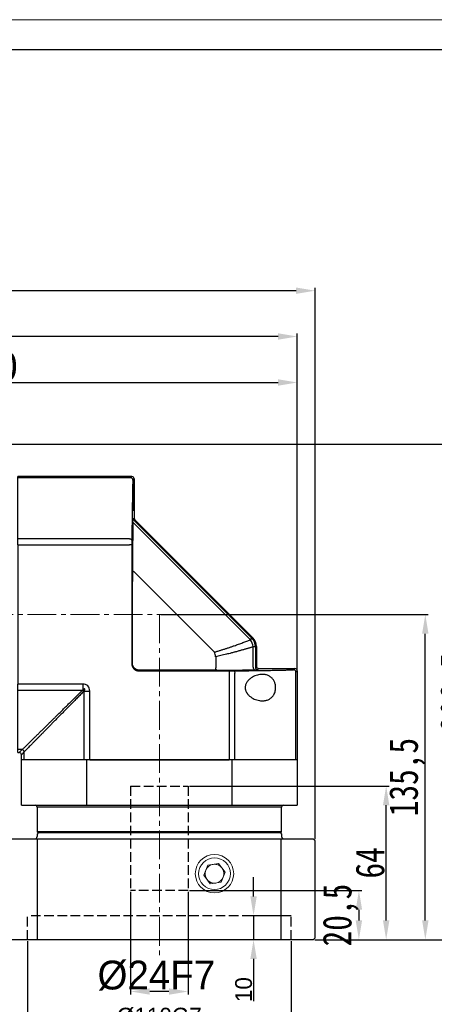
# Model space of a CAD drawing. Header units: millimetres. Extents: x 3238 to 4294, y 1113 to 1860.
# Tile 16 of 17: x 3834 to 4007, y 1449 to 1860. Entities that reach past the tile are written whole.
import ezdxf

# ---------------------------------------------------------------- set-up
doc = ezdxf.new("R2010")
doc.units = ezdxf.units.MM
doc.header["$PDSIZE"] = -5
doc.linetypes.add('JIS_02_4.0', pattern=[5.5, 4, -1.5])
doc.linetypes.add('点画线', pattern=[18, 12, -2, 2, -2])
doc.layers.get('0').update_dxf_attribs({"lineweight": 18})
doc.layers.get('Defpoints').update_dxf_attribs({"lineweight": 18})
for name, color, linetype, lineweight in [('7中心线层', 7, '点画线', 18), ('中心线01', 1, 'JIS_02_4.0', 0), ('图框_外框线', 7, 'Continuous', 18), ('标注线', 7, 'Continuous', 20), ('粗实线', 7, 'Continuous', 50)]:
    doc.layers.add(name, color=color, linetype=linetype, lineweight=lineweight)
doc.styles.add('仿宋0.8', font='仿宋_GB2312.ttf', dxfattribs={"width": 0.8})
doc.styles.add('工程字', font='txt')
doc.dimstyles.new('ISO-25', dxfattribs={"dimtxt": 12, "dimasz": 8, "dimexe": 1.25, "dimexo": 0.625, "dimtad": 1, "dimtxsty": '仿宋0.8', "dimcen": 2.5, "dimdle": 16, "dimclrd": 1, "dimclre": 1, "dimclrt": 1, "dimadec": 0, "dimazin": 0, "dimtfac": 1, "dimtmove": 0, "dimatfit": 3, "dimfxl": 1, "dimarcsym": 0})

# ---------------------------------------------------------------- blocks, each defined once
blk = doc.blocks.new('*D84')
at = {"layer": 'Defpoints', "color": 0}
for p in [(3949.76, 1708.47), (3689.76, 1681.8), (3949.76, 1588.3)]:
    blk.add_point(p, dxfattribs=at)
at = {"layer": '标注线', "color": 1, "lineweight": -2}
for p, q in [((3689.76, 1682.42), (3689.76, 1709.72)), ((3697.76, 1708.47), (3941.76, 1708.47)), ((3949.76, 1588.92), (3949.76, 1709.72))]:
    blk.add_line(p, q, dxfattribs=at)
at = {"layer": '标注线', "color": 1}
for points in [[(3697.76, 1709.8), (3697.76, 1707.13), (3689.76, 1708.47)], [(3941.76, 1707.13), (3941.76, 1709.8), (3949.76, 1708.47)]]:
    blk.add_solid(points, dxfattribs=at)
at = {"layer": '标注线', "color": 1, "insert": (3819.76, 1715.09), "char_height": 12, "attachment_point": 5, "style": '工程字'}
blk.add_mtext('260', dxfattribs=at)
blk = doc.blocks.new('*D85')
at = {"layer": 'Defpoints', "color": 0}
for p in [(3592.76, 1727.64), (3592.76, 1630.3), (3949.76, 1588.3)]:
    blk.add_point(p, dxfattribs=at)
at = {"layer": '标注线', "color": 1, "lineweight": -2}
for p, q in [((3592.76, 1630.92), (3592.76, 1728.89)), ((3941.76, 1727.64), (3600.76, 1727.64)), ((3949.76, 1588.92), (3949.76, 1728.89))]:
    blk.add_line(p, q, dxfattribs=at)
at = {"layer": '标注线', "color": 1}
for points in [[(3600.76, 1728.97), (3600.76, 1726.3), (3592.76, 1727.64)], [(3941.76, 1726.3), (3941.76, 1728.97), (3949.76, 1727.64)]]:
    blk.add_solid(points, dxfattribs=at)
at = {"layer": '标注线', "color": 1, "insert": (3771.26, 1734.26), "char_height": 12, "attachment_point": 5, "style": '工程字'}
blk.add_mtext('357', dxfattribs=at)
blk = doc.blocks.new('*D96')
at = {"layer": 'Defpoints', "color": 0}
for p in [(3880.26, 1496.8), (3904.26, 1496.8), (3880.26, 1454.7)]:
    blk.add_point(p, dxfattribs=at)
at = {"layer": '标注线', "color": 1, "lineweight": -2}
for p, q in [((3880.26, 1496.17), (3880.26, 1453.45)), ((3904.26, 1496.17), (3904.26, 1453.45)), ((3896.26, 1454.7), (3888.26, 1454.7))]:
    blk.add_line(p, q, dxfattribs=at)
at = {"layer": '标注线', "color": 1}
for points in [[(3888.26, 1456.04), (3888.26, 1453.37), (3880.26, 1454.7)], [(3896.26, 1453.37), (3896.26, 1456.04), (3904.26, 1454.7)]]:
    blk.add_solid(points, dxfattribs=at)
at = {"layer": '标注线', "color": 1, "insert": (3891.01, 1461.33), "char_height": 12, "attachment_point": 5, "style": '工程字'}
blk.add_mtext('%%C24F7', dxfattribs=at)
blk = doc.blocks.new('*D97')
at = {"layer": 'Defpoints', "color": 0}
for p in [(3837.26, 1476.3), (3947.26, 1476.3), (3947.26, 1440.18)]:
    blk.add_point(p, dxfattribs=at)
at = {"layer": '标注线', "color": 1, "lineweight": -2}
for p, q in [((3837.26, 1475.67), (3837.26, 1438.93)), ((3947.26, 1475.67), (3947.26, 1438.93)), ((3845.26, 1440.18), (3939.26, 1440.18))]:
    blk.add_line(p, q, dxfattribs=at)
at = {"layer": '标注线', "color": 1}
for points in [[(3845.26, 1441.52), (3845.26, 1438.85), (3837.26, 1440.18)], [(3939.26, 1438.85), (3939.26, 1441.52), (3947.26, 1440.18)]]:
    blk.add_solid(points, dxfattribs=at)
at = {"layer": '标注线', "color": 1, "insert": (3892.26, 1444.31), "char_height": 7, "attachment_point": 5, "style": '工程字'}
blk.add_mtext('%%c110G7', dxfattribs=at)
blk = doc.blocks.new('*D98')
at = {"layer": 'Defpoints', "color": 0}
for p in [(3947.26, 1486.3), (3931.55, 1476.3), (3947.26, 1476.3)]:
    blk.add_point(p, dxfattribs=at)
at = {"layer": '标注线', "color": 1, "lineweight": -2}
for p, q in [((3931.55, 1494.3), (3931.55, 1502.3)), ((3946.63, 1486.3), (3930.3, 1486.3)), ((3931.55, 1486.3), (3931.55, 1476.3)), ((3946.63, 1476.3), (3930.3, 1476.3)), ((3931.55, 1468.3), (3931.55, 1450.68))]:
    blk.add_line(p, q, dxfattribs=at)
at = {"layer": '标注线', "color": 1}
for points in [[(3930.22, 1494.3), (3932.89, 1494.3), (3931.55, 1486.3)], [(3932.89, 1468.3), (3930.22, 1468.3), (3931.55, 1476.3)]]:
    blk.add_solid(points, dxfattribs=at)
at = {"layer": '标注线', "color": 1, "insert": (3927.43, 1455.49), "char_height": 7, "attachment_point": 5, "rotation": 90, "style": '工程字'}
blk.add_mtext('10', dxfattribs=at)
blk = doc.blocks.new('*D99')
at = {"layer": 'Defpoints', "color": 0}
for p in [(3904.26, 1496.8), (3956.46, 1476.3), (3975.48, 1476.3)]:
    blk.add_point(p, dxfattribs=at)
at = {"layer": '标注线', "color": 1, "lineweight": -2}
for p, q in [((3904.88, 1496.8), (3976.73, 1496.8)), ((3975.48, 1488.8), (3975.48, 1484.3)), ((3957.08, 1476.3), (3976.73, 1476.3))]:
    blk.add_line(p, q, dxfattribs=at)
at = {"layer": '标注线', "color": 1}
for points in [[(3976.81, 1488.8), (3974.15, 1488.8), (3975.48, 1496.8)], [(3974.15, 1484.3), (3976.81, 1484.3), (3975.48, 1476.3)]]:
    blk.add_solid(points, dxfattribs=at)
at = {"layer": '标注线', "color": 1, "insert": (3967.93, 1486.55), "char_height": 12, "attachment_point": 5, "rotation": 90, "style": '仿宋0.8'}
blk.add_mtext('20,5', dxfattribs=at)
blk = doc.blocks.new('*D100')
at = {"layer": 'Defpoints', "color": 0}
for p in [(3904.26, 1540.3), (3986.85, 1540.3), (3956.46, 1476.3)]:
    blk.add_point(p, dxfattribs=at)
at = {"layer": '标注线', "color": 1, "lineweight": -2}
for p, q in [((3904.88, 1540.3), (3988.1, 1540.3)), ((3986.85, 1484.3), (3986.85, 1532.3)), ((3957.08, 1476.3), (3988.1, 1476.3))]:
    blk.add_line(p, q, dxfattribs=at)
at = {"layer": '标注线', "color": 1}
for points in [[(3988.18, 1532.3), (3985.52, 1532.3), (3986.85, 1540.3)], [(3985.52, 1484.3), (3988.18, 1484.3), (3986.85, 1476.3)]]:
    blk.add_solid(points, dxfattribs=at)
at = {"layer": '标注线', "color": 1, "insert": (3980.16, 1508.3), "char_height": 12, "attachment_point": 5, "rotation": 90, "style": '仿宋0.8'}
blk.add_mtext('64', dxfattribs=at)
blk = doc.blocks.new('*D101')
at = {"layer": 'Defpoints', "color": 0}
for p in [(3892.26, 1611.8), (4003.18, 1611.8), (3956.46, 1476.3)]:
    blk.add_point(p, dxfattribs=at)
at = {"layer": '标注线', "color": 1, "lineweight": -2}
for p, q in [((3892.88, 1611.8), (4004.43, 1611.8)), ((4003.18, 1484.3), (4003.18, 1603.8)), ((3957.08, 1476.3), (4004.43, 1476.3))]:
    blk.add_line(p, q, dxfattribs=at)
at = {"layer": '标注线', "color": 1}
for points in [[(4004.52, 1603.8), (4001.85, 1603.8), (4003.18, 1611.8)], [(4001.85, 1484.3), (4004.52, 1484.3), (4003.18, 1476.3)]]:
    blk.add_solid(points, dxfattribs=at)
at = {"layer": '标注线', "color": 1, "insert": (3995.63, 1544.05), "char_height": 12, "attachment_point": 5, "rotation": 90, "style": '仿宋0.8'}
blk.add_mtext('135,5', dxfattribs=at)
blk = doc.blocks.new('*D102')
at = {"layer": 'Defpoints', "color": 0}
for p in [(3783.76, 1682.8), (4024.53, 1682.8), (3956.46, 1476.3)]:
    blk.add_point(p, dxfattribs=at)
at = {"layer": '标注线', "color": 1, "lineweight": -2}
for p, q in [((3784.38, 1682.8), (4025.78, 1682.8)), ((4024.53, 1484.3), (4024.53, 1674.8)), ((3957.08, 1476.3), (4025.78, 1476.3))]:
    blk.add_line(p, q, dxfattribs=at)
at = {"layer": '标注线', "color": 1}
for points in [[(4025.86, 1674.8), (4023.2, 1674.8), (4024.53, 1682.8)], [(4023.2, 1484.3), (4025.86, 1484.3), (4024.53, 1476.3)]]:
    blk.add_solid(points, dxfattribs=at)
at = {"layer": '标注线', "color": 1, "insert": (4016.98, 1579.37), "char_height": 12, "attachment_point": 5, "rotation": 90, "style": '仿宋0.8'}
blk.add_mtext('206,5', dxfattribs=at)
blk = doc.blocks.new('*D103')
at = {"layer": 'Defpoints', "color": 0}
for p in [(3592.76, 1746.72), (3592.76, 1630.3), (3957.26, 1517.5)]:
    blk.add_point(p, dxfattribs=at)
at = {"layer": '标注线', "color": 1, "lineweight": -2}
for p, q in [((3592.76, 1630.92), (3592.76, 1747.97)), ((3957.26, 1518.12), (3957.26, 1747.97)), ((3949.26, 1746.72), (3600.76, 1746.72))]:
    blk.add_line(p, q, dxfattribs=at)
at = {"layer": '标注线', "color": 1}
for points in [[(3600.76, 1748.05), (3600.76, 1745.39), (3592.76, 1746.72)], [(3949.26, 1745.39), (3949.26, 1748.05), (3957.26, 1746.72)]]:
    blk.add_solid(points, dxfattribs=at)
at = {"layer": '标注线', "color": 1, "insert": (3775.01, 1754.27), "char_height": 12, "attachment_point": 5, "style": '仿宋0.8'}
blk.add_mtext('364,5', dxfattribs=at)
blk = doc.blocks.new('XINZHUAN115')
at = {"color": 7, "linetype": 'Continuous', "lineweight": 30}
for p, q in [((47, 116), (-0.5, 116)), ((-0.5, 115.48), (-0.5, 116)), ((-0.5, 114.81), (-0.5, 115.48)), ((48, 115), (48, 98.7)), ((-0.5, 89.97), (-0.5, 114.81)), ((48.29, 97.99), (97.53, 48.75)), ((-0.5, 87.55), (-0.5, 89.97)), ((-0.5, 87.55), (-0.5, 29.45)), ((99, 45.22), (99, 37)), ((100, 36), (115, 36)), ((116, 35), (116, -2)), ((-0.5, 27.03), (-0.5, 29.45)), ((-0.5, 1), (-0.5, 1.52)), ((-0.5, 1), (0, 1)), ((1, -2), (1, 0)), ((1.52, -2), (1, -2)), ((29.45, -2), (87.55, -2)), ((114.81, -2), (89.97, -2)), ((115.48, -2), (114.81, -2)), ((116, -2), (115.48, -2))]:
    blk.add_line(p, q, dxfattribs=at)
at = {"color": 7, "linetype": 'Continuous', "lineweight": 25}
for p, q in [((46.48, 115.48), (-0.5, 115.48)), ((46.48, 115.48), (47, 116)), ((48, 115), (47.48, 114.48)), ((47.56, 98.52), (48, 98.7)), ((47.86, 97.81), (97.09, 48.57)), ((96.49, 47.97), (47.92, 96.55)), ((46.02, 89.97), (-0.5, 89.97)), ((-0.5, 87.55), (35.69, 87.55)), ((35.69, 87.55), (46.01, 87.55)), ((47.01, 87.55), (46.01, 87.55)), ((47.01, 87.55), (47.01, 38.01)), ((47.87, 76.42), (81.46, 42.83)), ((47.24, 38.24), (47.24, 72.22)), ((96.49, 47.97), (97.09, 48.57)), ((97.09, 48.57), (97.1, 48.57)), ((97.1, 48.57), (97.53, 48.75)), ((99, 45.22), (98.56, 45.03)), ((97.63, 45.04), (97.64, 45.03)), ((97.64, 36.51), (97.64, 45.03)), ((98.56, 45.03), (97.64, 45.03)), ((98.56, 45.03), (98.56, 36.56)), ((47.01, 38.01), (47.24, 38.24)), ((81.99, 40.92), (81.99, 36.25)), ((50.24, 35.24), (50.01, 35.01)), ((50.01, 35.01), (87.55, 35.01)), ((79.54, 35.24), (50.24, 35.24)), ((87.55, 34.01), (87.55, -2)), ((89.97, -2), (89.97, 34.02)), ((100, 36), (99.56, 35.56)), ((114.48, 35.48), (115, 36)), ((116, 35), (115.48, 34.48)), ((115.48, -2), (115.48, 34.48)), ((26.55, 29.45), (-0.5, 29.45)), ((-0.5, 27.03), (26.55, 27.03)), ((27.03, 26.55), (27.03, -2)), ((29.45, -2), (29.45, 26.55)), ((1.33, 2.19), (-0.5, 2.19)), ((0, 1), (0.53, 1.52)), ((1.52, 0.53), (1, 0)), ((2.19, -2), (2.19, 1.33))]:
    blk.add_line(p, q, dxfattribs=at)
at = {"color": 7, "linetype": 'Continuous', "lineweight": 25, "flags": 128}
for points in [[(47.02, 89.48), (47, 89.58), (46.94, 89.67), (46.85, 89.75), (46.72, 89.82), (46.57, 89.88), (46.4, 89.93), (46.22, 89.96), (46.02, 89.97)], [(47.26, 76.81), (47.27, 76.75), (47.3, 76.69), (47.36, 76.63), (47.43, 76.58), (47.52, 76.53), (47.63, 76.49), (47.74, 76.45), (47.87, 76.42)], [(82.48, 35.25), (82.38, 35.28), (82.29, 35.33), (82.21, 35.43), (82.13, 35.55), (82.07, 35.7), (82.03, 35.88), (82, 36.06), (81.99, 36.25)], [(87.55, 35.01), (87.55, 34.99), (87.55, 34.93), (87.55, 34.84), (87.55, 34.71), (87.55, 34.56), (87.55, 34.39), (87.55, 34.21), (87.55, 34.01)], [(89.48, 35.02), (89.58, 35), (89.67, 34.94), (89.75, 34.85), (89.82, 34.72), (89.88, 34.57), (89.93, 34.4), (89.96, 34.22), (89.97, 34.02)]]:
    blk.add_lwpolyline(points, dxfattribs=at)
at = {"color": 7, "linetype": 'Continuous', "lineweight": 30, "flags": 128}
for points in [[(-0.5, 2.19), (-0.5, 3.86), (-0.5, 5.66), (-0.5, 7.59), (-0.5, 9.65), (-0.5, 11.82), (-0.5, 14.1), (-0.5, 16.5), (-0.5, 18.99), (-0.5, 21.59), (-0.5, 24.27), (-0.5, 27.03)], [(-0.5, 1.52), (-0.5, 1.54), (-0.5, 1.58), (-0.5, 1.63), (-0.5, 1.71), (-0.5, 1.8), (-0.5, 1.91), (-0.5, 2.04), (-0.5, 2.19)], [(2.19, -2), (2.04, -2), (1.91, -2), (1.8, -2), (1.71, -2), (1.63, -2), (1.58, -2), (1.54, -2), (1.52, -2)], [(27.03, -2), (24.27, -2), (21.59, -2), (18.99, -2), (16.5, -2), (14.1, -2), (11.82, -2), (9.65, -2), (7.59, -2), (5.66, -2), (3.86, -2), (2.19, -2)], [(29.45, -2), (29.14, -2), (28.82, -2), (28.51, -2), (28.2, -2), (27.9, -2), (27.6, -2), (27.31, -2), (27.03, -2)], [(89.97, -2), (89.69, -2), (89.4, -2), (89.1, -2), (88.8, -2), (88.49, -2), (88.18, -2), (87.86, -2), (87.55, -2)]]:
    blk.add_lwpolyline(points, dxfattribs=at)
at = {"color": 7, "linetype": 'Continuous', "lineweight": 25}
for centre, radius, start, end in [((46.48, 114.48), 1, 0.0204, 89.9796), ((48.56, 98.52), 1, 180.0075, 224.9925), ((48.21, 97.19), 0.708, 184.6858, 245.5656), ((91.5, 44.34), 6.17, 6.4777, 36.0368), ((93.56, 45.03), 5, 0.0075, 44.9925), ((71.91, 39.18), 10.22, 9.7868, 20.9596), ((98.57, 36.43), 0.933, 175.4644, 262.9317), ((99.56, 36.56), 1, 180.0204, 269.9796), ((114.48, 34.48), 1, 0.0204, 89.9796)]:
    blk.add_arc(centre, radius, start, end, dxfattribs=at)
at = {"color": 7, "linetype": 'Continuous', "lineweight": 30, "extrusion": (-2.97785e-23, 1.72048e-08, 1)}
blk.add_ellipse((47, 115), major_axis=(0.707, 0.707, 0), ratio=0.999695, start_param=5.497939, end_param=7.068431, dxfattribs=at)
at = {"color": 7, "linetype": 'Continuous', "lineweight": 25}
blk.add_ellipse((47.47, 107.26), major_axis=(0, -5.5), ratio=0.017455, dxfattribs=at)
for centre, major_axis, ratio, start_param, end_param in [((47.48, 110.48), (0, -4), 0.017455, 3.159046, 3.66473), ((48, 37.18), (0.01, -71.64), 0.012341, 3.720824, 4.126284), ((47.08, 87.55), (0, -4), 0.017455, 4.207028, 4.712389), ((47.35, 72.11), (0, -8.49), 0.012341, 4.126284, 4.700045), ((58.5, 36), (49, 0), 0.017455, 5.223722, 5.665807), ((87.55, 35.08), (4, 0), 0.017455, 4.712389, 5.217729), ((93.56, 35.57), (6, 0), 0.017455, 5.665807, 6.265732), ((110.48, 35.48), (4, 0), 0.017455, 5.76003, 6.265732)]:
    blk.add_ellipse(centre, major_axis=major_axis, ratio=ratio, start_param=start_param, end_param=end_param, dxfattribs=at)
at = {"color": 7, "linetype": 'Continuous', "lineweight": 30, "extrusion": (6.08281e-09, 2.51958e-09, 1)}
blk.add_ellipse((49, 98.7), major_axis=(0.924, 0.383, 0), ratio=0.999822, start_param=2.748957, end_param=3.534229, dxfattribs=at)
at = {"color": 7, "linetype": 'Continuous', "lineweight": 30, "extrusion": (3.04048e-09, 1.25941e-09, 1)}
blk.add_ellipse((94, 45.21), major_axis=(-4.62, -1.91, 0), ratio=0.999822, start_param=2.748956, end_param=3.534228, dxfattribs=at)
at = {"color": 7, "linetype": 'Continuous', "lineweight": 30, "extrusion": (8.60239e-09, 8.60239e-09, 1)}
blk.add_ellipse((100, 37), major_axis=(-0.707, -0.707, 0), ratio=0.999695, start_param=5.497939, end_param=7.068431, dxfattribs=at)
at = {"color": 7, "linetype": 'Continuous', "lineweight": 30, "extrusion": (1.85288e-22, 1.72048e-08, 1)}
blk.add_ellipse((115, 35), major_axis=(-0.707, -0.707, 0), ratio=0.999695, start_param=2.356347, end_param=3.926839, dxfattribs=at)
at = {"color": 7, "linetype": 'Continuous', "lineweight": 30, "extrusion": (8.57543e-09, 8.57543e-09, 1)}
blk.add_ellipse((0, 0), major_axis=(0.707, 0.707, 0), ratio=0.999695, start_param=5.497939, end_param=7.068431, dxfattribs=at)
at = {"color": 7, "linetype": 'Continuous', "lineweight": 25}
for points, knots in [([(47.44, 113.94), (47.44, 113.81), (47.43, 113.54), (47.42, 113.14), (47.41, 112.72), (47.39, 112.3), (47.38, 111.87), (47.37, 111.43), (47.36, 110.98), (47.35, 110.53), (47.34, 110.06), (47.33, 109.59), (47.3, 108.39), (47.26, 106.38), (47.2, 103.39), (47.15, 100.19), (47.11, 97.55), (47.09, 95.6), (47.08, 94.41), (47.06, 93.21), (47.05, 91.99), (47.03, 90.75), (47.03, 89.9), (47.02, 89.48)], [0, 0, 0, 0, 0.022755, 0.045495, 0.068222, 0.090942, 0.113656, 0.136369, 0.159084, 0.181804, 0.204533, 0.227274, 0.250032, 0.375014, 0.500012, 0.624992, 0.749987, 0.79169, 0.83335, 0.87499, 0.916631, 0.958294, 1, 1, 1, 1]), ([(81.46, 42.83), (81.66, 42.89), (82.06, 43), (82.65, 43.17), (83.25, 43.35), (83.84, 43.53), (84.44, 43.71), (85.04, 43.9), (85.63, 44.09), (86.22, 44.28), (86.82, 44.48), (87.41, 44.68), (88, 44.88), (88.59, 45.08), (89.18, 45.28), (89.88, 45.53), (90.68, 45.81), (91.58, 46.14), (92.46, 46.46), (93.31, 46.77), (94.14, 47.08), (94.95, 47.39), (95.74, 47.69), (96.24, 47.88), (96.49, 47.97)], [0, 0, 0, 0, 0.033294, 0.066966, 0.101018, 0.135453, 0.170274, 0.205483, 0.241083, 0.277076, 0.313464, 0.35025, 0.387435, 0.425023, 0.463014, 0.50141, 0.562896, 0.624607, 0.686549, 0.748731, 0.81116, 0.873843, 0.936787, 1, 1, 1, 1]), ([(97.63, 45.04), (97.51, 45), (97.24, 44.92), (96.83, 44.8), (96.4, 44.67), (95.95, 44.53), (95.46, 44.39), (94.96, 44.24), (94.42, 44.08), (93.86, 43.92), (93.27, 43.75), (92.65, 43.58), (92, 43.39), (91.32, 43.2), (90.64, 43.02), (89.74, 42.77), (88.69, 42.49), (87.52, 42.19), (86.41, 41.91), (85.31, 41.65), (84.15, 41.38), (83.05, 41.14), (82.33, 40.99), (81.99, 40.92)], [0, 0, 0, 0, 0.031052, 0.06332, 0.096803, 0.131503, 0.16742, 0.204553, 0.242903, 0.28247, 0.323254, 0.365256, 0.408474, 0.452911, 0.498564, 0.538326, 0.62323, 0.69259, 0.748478, 0.818267, 0.883449, 0.944026, 1, 1, 1, 1]), ([(47.01, 38.01), (47.01, 37.96), (47.02, 37.85), (47.03, 37.69), (47.05, 37.53), (47.08, 37.37), (47.12, 37.21), (47.17, 37.05), (47.23, 36.9), (47.29, 36.75), (47.36, 36.61), (47.44, 36.47), (47.53, 36.33), (47.62, 36.2), (47.73, 36.07), (47.83, 35.95), (47.95, 35.83), (48.07, 35.73), (48.2, 35.62), (48.33, 35.53), (48.47, 35.44), (48.61, 35.36), (48.75, 35.29), (48.9, 35.23), (49.05, 35.17), (49.21, 35.12), (49.37, 35.08), (49.53, 35.05), (49.69, 35.03), (49.85, 35.02), (49.96, 35.01), (50.01, 35.01)], [0, 0, 0, 0, 0.034488, 0.068976, 0.103462, 0.137947, 0.172431, 0.206914, 0.241396, 0.275878, 0.310359, 0.34484, 0.379321, 0.413801, 0.44828, 0.48276, 0.51724, 0.55172, 0.586199, 0.620679, 0.65516, 0.689641, 0.724122, 0.758604, 0.793086, 0.827569, 0.862053, 0.896538, 0.931024, 0.965512, 1, 1, 1, 1]), ([(50.24, 35.24), (50.19, 35.24), (50.08, 35.24), (49.92, 35.26), (49.76, 35.28), (49.6, 35.31), (49.44, 35.35), (49.28, 35.4), (49.13, 35.45), (48.98, 35.52), (48.84, 35.59), (48.69, 35.67), (48.56, 35.76), (48.42, 35.85), (48.3, 35.95), (48.18, 36.06), (48.06, 36.18), (47.95, 36.3), (47.85, 36.42), (47.76, 36.56), (47.67, 36.69), (47.59, 36.84), (47.52, 36.98), (47.45, 37.13), (47.4, 37.28), (47.35, 37.44), (47.31, 37.6), (47.28, 37.76), (47.26, 37.92), (47.24, 38.08), (47.24, 38.19), (47.24, 38.24)], [0, 0, 0, 0, 0.034484, 0.068968, 0.103452, 0.137935, 0.172418, 0.206901, 0.241384, 0.275866, 0.310348, 0.344831, 0.379313, 0.413795, 0.448277, 0.482759, 0.517241, 0.551723, 0.586205, 0.620687, 0.655169, 0.689652, 0.724134, 0.758616, 0.793099, 0.827582, 0.862065, 0.896548, 0.931032, 0.965516, 1, 1, 1, 1]), ([(89.48, 35.02), (89.71, 35.02), (90.17, 35.03), (90.86, 35.04), (91.53, 35.04), (92.21, 35.05), (92.88, 35.06), (93.54, 35.06), (94.19, 35.07), (94.85, 35.08), (95.49, 35.09), (96.13, 35.1), (97.72, 35.12), (100.19, 35.15), (103.39, 35.2), (106.38, 35.26), (108.53, 35.3), (109.99, 35.34), (110.83, 35.36), (111.65, 35.38), (112.44, 35.4), (113.21, 35.42), (113.7, 35.43), (113.94, 35.44)], [0, 0, 0, 0, 0.022753, 0.045491, 0.068217, 0.090935, 0.113648, 0.13636, 0.159073, 0.181792, 0.20452, 0.22726, 0.250017, 0.374996, 0.499992, 0.624973, 0.749972, 0.791676, 0.833339, 0.874981, 0.916625, 0.958291, 1, 1, 1, 1]), ([(101.48, 33.53), (101.97, 33.53), (102.91, 33.44), (104.19, 32.99), (105.25, 32.26), (106.07, 31.33), (106.65, 30.23), (107, 28.94), (107.04, 27.7), (106.88, 26.66), (106.62, 25.81), (106.19, 24.95), (105.55, 24.11), (104.64, 23.35), (103.52, 22.79), (102.18, 22.51), (100.53, 22.53), (98.62, 22.95), (96.89, 23.87), (95.66, 24.9), (95.04, 25.69), (94.69, 26.31), (94.52, 26.73), (94.37, 27.24), (94.27, 27.84), (94.31, 28.74), (94.66, 29.83), (95.41, 30.88), (96.32, 31.74), (97.63, 32.61), (99.38, 33.35), (100.78, 33.53), (101.48, 33.53)], [0, 0, 0, 0, 0.044537, 0.085587, 0.12465, 0.157045, 0.187314, 0.218999, 0.249844, 0.270239, 0.290895, 0.31268, 0.342923, 0.3753, 0.414905, 0.45619, 0.500408, 0.564354, 0.624944, 0.658135, 0.687677, 0.6984, 0.708877, 0.719258, 0.735194, 0.750432, 0.779681, 0.813012, 0.842802, 0.875463, 0.937063, 1, 1, 1, 1]), ([(29.45, 26.55), (29.45, 27), (29.4, 27.41), (29.16, 28.14), (28.96, 28.46), (28.44, 28.98), (28.12, 29.16), (27.39, 29.4), (26.99, 29.45), (26.55, 29.45)], [0, 0, 0, 0, 0.25, 0.25, 0.5, 0.5, 0.75, 0.75, 1, 1, 1, 1]), ([(26.55, 29.45), (26.55, 29.04), (26.55, 28.61), (26.55, 27.79), (26.55, 27.4), (26.55, 27.03)], [0, 0, 0, 0, 0.5, 0.5, 1, 1, 1, 1]), ([(1.33, 2.19), (1.45, 2.32), (1.71, 2.57), (2.09, 2.95), (2.49, 3.34), (2.9, 3.74), (3.31, 4.15), (3.73, 4.56), (4.16, 4.99), (4.6, 5.42), (5.05, 5.86), (5.51, 6.31), (5.98, 6.77), (6.45, 7.24), (6.94, 7.72), (7.43, 8.2), (7.93, 8.69), (8.44, 9.2), (8.96, 9.71), (9.48, 10.23), (10.02, 10.75), (10.56, 11.29), (11.12, 11.83), (11.68, 12.39), (12.39, 13.09), (13.27, 13.95), (14.31, 14.98), (15.39, 16.04), (16.5, 17.14), (17.65, 18.26), (18.82, 19.42), (20.03, 20.61), (21.27, 21.83), (22.54, 23.09), (23.85, 24.37), (25.18, 25.69), (26.09, 26.58), (26.55, 27.03)], [0, 0, 0, 0, 0.019148, 0.038435, 0.057863, 0.077432, 0.097144, 0.117, 0.137002, 0.157149, 0.177443, 0.197886, 0.218477, 0.239219, 0.260112, 0.281157, 0.302355, 0.323707, 0.345214, 0.366876, 0.388695, 0.410671, 0.432806, 0.455099, 0.477552, 0.517079, 0.557325, 0.598292, 0.639985, 0.682406, 0.725558, 0.769446, 0.814071, 0.859436, 0.905545, 0.952398, 1, 1, 1, 1]), ([(27.03, 26.55), (26.8, 26.31), (26.33, 25.83), (25.63, 25.12), (24.94, 24.42), (24.26, 23.73), (23.58, 23.05), (22.92, 22.37), (22.26, 21.71), (21.61, 21.05), (20.98, 20.4), (20.35, 19.76), (19.73, 19.13), (19.11, 18.51), (18.51, 17.9), (17.91, 17.29), (17.33, 16.7), (16.75, 16.11), (16.18, 15.53), (15.62, 14.96), (15.07, 14.4), (14.53, 13.85), (13.99, 13.31), (13.47, 12.77), (12.79, 12.08), (11.96, 11.25), (11, 10.27), (10.07, 9.32), (9.16, 8.4), (8.28, 7.51), (7.42, 6.64), (6.59, 5.8), (5.79, 4.98), (5.02, 4.2), (4.27, 3.44), (3.55, 2.71), (2.86, 2), (2.41, 1.55), (2.19, 1.33)], [0, 0, 0, 0, 0.024929, 0.049654, 0.074175, 0.098493, 0.122609, 0.146522, 0.170233, 0.193742, 0.21705, 0.240157, 0.263063, 0.285769, 0.308276, 0.330583, 0.352691, 0.374601, 0.396313, 0.417827, 0.439144, 0.460265, 0.48119, 0.50192, 0.522454, 0.562069, 0.601185, 0.639808, 0.677943, 0.715593, 0.752764, 0.789461, 0.825689, 0.861454, 0.896761, 0.931617, 0.966028, 1, 1, 1, 1]), ([(27.03, 26.55), (27.08, 26.62), (27.17, 26.75), (27.29, 26.94), (27.37, 27.09), (27.43, 27.21), (27.46, 27.3), (27.48, 27.38), (27.47, 27.44), (27.43, 27.47), (27.37, 27.48), (27.31, 27.47), (27.23, 27.44), (27.13, 27.4), (26.99, 27.32), (26.79, 27.2), (26.64, 27.09), (26.55, 27.03)], [0, 0, 0, 0, 0.127078, 0.234374, 0.322037, 0.382434, 0.429783, 0.465059, 0.49067, 0.512517, 0.535866, 0.56669, 0.60722, 0.659402, 0.725107, 0.841957, 1, 1, 1, 1]), ([(27.03, 26.55), (27.4, 26.55), (27.79, 26.55), (28.61, 26.55), (29.04, 26.55), (29.45, 26.55)], [0, 0, 0, 0, 0.5, 0.5, 1, 1, 1, 1])]:
    blk.add_open_spline(points, degree=3, knots=knots, dxfattribs=at)
for points in [[(47.51, 97.13), (47.52, 97.96), (47.54, 98.51), (47.56, 98.52)], [(82.48, 35.25), (81.58, 35.25), (80.57, 35.24), (79.54, 35.24)], [(1.33, 2.19), (0.86, 1.8), (0.54, 1.54), (0.53, 1.52)], [(1.33, 2.19), (1.51, 2.15), (1.92, 1.92), (2.15, 1.51), (2.19, 1.33)], [(1.52, 0.53), (1.54, 0.54), (1.8, 0.86), (2.19, 1.33)]]:
    blk.add_open_spline(points, degree=3, dxfattribs=at)

msp = doc.modelspace()

# ---------------------------------------------------------------- linework, layer by layer
for p, q in [((3912.4961, 1507.3976), (3910.7578, 1503.2058)), ((3916.9955, 1507.9882), (3912.4961, 1507.3976)), ((3919.7566, 1504.3869), (3916.9955, 1507.9882)), ((3910.7578, 1503.2058), (3913.5189, 1499.6045)), ((3918.0183, 1500.195), (3919.7566, 1504.3869)), ((3913.5189, 1499.6045), (3918.0183, 1500.195))]:
    msp.add_line(p, q)
msp.add_circle((3915.2572, 1503.7963), 8)
for radius, start, end in [(6.6194, 67.477326, 247.477326), (6.6194, 247.477326, 67.477326), (3.93, 97.477326, 157.477326), (3.93, 67.477326, 97.477326), (3.93, 37.477326, 67.477326), (3.93, 337.477326, 37.477326), (3.93, 157.477326, 217.477326), (3.93, 277.477326, 337.477326), (3.93, 217.477326, 247.477326), (3.93, 247.477326, 277.477326)]:
    msp.add_arc((3915.2572, 1503.7963), radius, start, end)
at = {"layer": '7中心线层', "color": 0}
msp.add_line((3585.2572, 1611.7963), (3895.0874, 1611.7963), dxfattribs=at)
at = {"layer": '7中心线层'}
msp.add_line((3892.2572, 1611.7963), (3892.2572, 1468.7963), dxfattribs=at)
at = {"layer": '中心线01', "color": 0, "lineweight": 25}
for p, q in [((3880.2572, 1540.2963), (3880.2572, 1496.7963)), ((3880.2572, 1540.2963), (3904.2572, 1540.2963)), ((3904.2572, 1540.2963), (3904.2572, 1496.7963)), ((3904.2572, 1496.7963), (3880.2572, 1496.7963)), ((3947.2572, 1486.2963), (3837.2572, 1486.2963)), ((3837.2572, 1476.2963), (3837.2572, 1486.2963)), ((3947.2572, 1476.2963), (3947.2572, 1486.2963))]:
    msp.add_line(p, q, dxfattribs=at)
at = {"layer": '图框_外框线', "color": 3}
msp.add_lwpolyline([(3237.8385, 1112.8262), (4293.9482, 1112.8262), (4293.9482, 1859.6466), (3237.8385, 1859.6466)], close=True, dxfattribs=at)
at = {"layer": '图框_外框线', "color": 3, "lineweight": 25}
msp.add_lwpolyline([(3300.7021, 1125.3989), (4281.3754, 1125.3989), (4281.3754, 1847.0739), (3300.7021, 1847.0739)], close=True, dxfattribs=at)
at = {"layer": '粗实线', "lineweight": 30}
for p, q in [((3861.9463, 1551.2963), (3834.7572, 1551.2963)), ((3834.7572, 1532.2963), (3834.7572, 1551.2963)), ((3922.5681, 1551.2963), (3861.9463, 1551.2963)), ((3861.9463, 1532.2963), (3861.9463, 1551.2963)), ((3922.5681, 1551.2963), (3861.9463, 1551.2963)), ((3949.7572, 1551.2963), (3922.5681, 1551.2963)), ((3922.5681, 1532.2963), (3922.5681, 1551.2963)), ((3949.7572, 1551.2963), (3949.7572, 1532.2963)), ((3834.7572, 1532.2963), (3861.9463, 1532.2963)), ((3841.2572, 1531.4963), (3841.2572, 1521.2963)), ((3943.2572, 1531.4963), (3841.2572, 1531.4963)), ((3861.9463, 1532.2963), (3922.5681, 1532.2963)), ((3922.5681, 1532.2963), (3949.7572, 1532.2963)), ((3943.2572, 1521.2963), (3943.2572, 1531.4963)), ((3828.0572, 1518.2963), (3956.4572, 1518.2963)), ((3841.2572, 1521.2963), (3841.7572, 1520.7963)), ((3943.2572, 1521.2963), (3841.2572, 1521.2963)), ((3841.2572, 1521.2963), (3841.7572, 1520.7963)), ((3943.2572, 1521.2963), (3841.2572, 1521.2963)), ((3841.7572, 1520.7963), (3841.2572, 1520.2963)), ((3841.7572, 1520.7963), (3841.2572, 1520.2963)), ((3841.2572, 1520.2963), (3841.2572, 1519.2963)), ((3841.2572, 1520.2963), (3841.2572, 1519.2963)), ((3841.4512, 1476.2963), (3841.4512, 1518.2963)), ((3942.7572, 1520.7963), (3841.7572, 1520.7963)), ((3942.7572, 1520.7963), (3841.7572, 1520.7963)), ((3942.7572, 1520.7963), (3841.7572, 1520.7963)), ((3942.7572, 1520.7963), (3841.7572, 1520.7963)), ((3942.7572, 1520.7963), (3943.2572, 1521.2963)), ((3942.7572, 1520.7963), (3943.2572, 1521.2963)), ((3942.7572, 1520.7963), (3943.2572, 1520.2963)), ((3942.7572, 1520.7963), (3943.2572, 1520.2963)), ((3943.0632, 1476.2963), (3943.0632, 1518.2963)), ((3943.2572, 1520.2963), (3943.2572, 1519.2963)), ((3943.2572, 1520.2963), (3943.2572, 1519.2963)), ((3956.4572, 1518.2963), (3957.2572, 1517.4963)), ((3956.4572, 1518.2963), (3957.2572, 1517.4963)), ((3957.2572, 1477.0963), (3957.2572, 1517.4963)), ((3957.2572, 1477.0963), (3956.4572, 1476.2963)), ((3956.4572, 1476.2963), (3828.0572, 1476.2963))]:
    msp.add_line(p, q, dxfattribs=at)
for centre, radius, start, end in [((3840.4572, 1531.4963), 0.8, 0, 90), ((3944.0572, 1531.4963), 0.8, 90, 180), ((3840.2572, 1519.2963), 1, 270, 0), ((3840.2572, 1519.2963), 1, 270, 0), ((3944.2572, 1519.2963), 1, 180, 270), ((3944.2572, 1519.2963), 1, 180, 270)]:
    msp.add_arc(centre, radius, start, end, dxfattribs=at)

# ---------------------------------------------------------------- block references
at = {"layer": '标注线'}
msp.add_blockref('XINZHUAN115', (3833.757, 1553.2961), dxfattribs=at)

# ---------------------------------------------------------------- dimensions: what is measured, and where the dimension line sits
dim = msp.add_linear_dim(base=(3592.7572, 1746.7213), p1=(3957.2572, 1517.4963), p2=(3592.7572, 1630.2963), dimstyle='ISO-25', dxfattribs=at)
dim.commit()
dim.dimension.update_dxf_attribs({"geometry": '*D103', "text_midpoint": (3775.0072, 1754.272)})
at = {"layer": '标注线', "color": 0}
dim = msp.add_linear_dim(base=(3592.7572, 1727.6353), p1=(3949.7572, 1588.2964), p2=(3592.7572, 1630.2963), dimstyle='ISO-25', override={"dimtxsty": '工程字'}, dxfattribs=at)
dim.commit()
dim.dimension.update_dxf_attribs({"geometry": '*D85', "text_midpoint": (3771.2572, 1727.6353), "dimtype": 160})
dim = msp.add_linear_dim(base=(3949.7572, 1708.4676), p1=(3689.7572, 1681.7963), p2=(3949.7572, 1588.2964), dimstyle='ISO-25', override={"dimtxsty": '工程字'}, dxfattribs=at)
dim.commit()
dim.dimension.update_dxf_attribs({"geometry": '*D84', "text_midpoint": (3819.7572, 1715.0926)})
at = {"layer": '标注线'}
for base, p1, p2, picture, middle in [((4024.5308, 1682.7963), (3956.4572, 1476.2963), (3783.7572, 1682.7963), '*D102', (4024.5308, 1579.3664)), ((3975.4787, 1476.2963), (3904.2572, 1496.7963), (3956.4572, 1476.2963), '*D99', (3975.4787, 1486.5463))]:
    dim = msp.add_linear_dim(base=base, p1=p1, p2=p2, angle=90, dimstyle='ISO-25', dxfattribs=at)
    dim.commit()
    dim.dimension.update_dxf_attribs({"geometry": picture, "text_midpoint": middle, "dimtype": 160})
for base, p2, picture, middle in [((4003.185, 1611.7963), (3892.2572, 1611.7963), '*D101', (3995.6343, 1544.0463)), ((3986.8513, 1540.2963), (3904.2572, 1540.2963), '*D100', (3980.1578, 1508.2963))]:
    dim = msp.add_linear_dim(base=base, p1=(3956.4572, 1476.2963), p2=p2, angle=90, dimstyle='ISO-25', dxfattribs=at)
    dim.commit()
    dim.dimension.update_dxf_attribs({"geometry": picture, "text_midpoint": middle})
dim = msp.add_linear_dim(base=(3931.5528, 1476.2963), p1=(3947.2572, 1486.2963), p2=(3947.2572, 1476.2963), angle=90, dimstyle='ISO-25', override={"dimtxt": 7, "dimtxsty": '工程字'}, dxfattribs=at)
dim.commit()
dim.dimension.update_dxf_attribs({"geometry": '*D98', "text_midpoint": (3931.5528, 1455.4869), "dimtype": 160})
dim = msp.add_linear_dim(base=(3880.2572, 1454.7023), p1=(3904.2572, 1496.7963), p2=(3880.2572, 1496.7963), text='%%C<>F7', dimstyle='ISO-25', override={"dimtxsty": '工程字'}, dxfattribs=at)
dim.commit()
dim.dimension.update_dxf_attribs({"geometry": '*D96', "text_midpoint": (3891.0072, 1454.7023), "dimtype": 160})
dim = msp.add_linear_dim(base=(3947.2572, 1440.1842), p1=(3837.2572, 1476.2963), p2=(3947.2572, 1476.2963), text='%%c<>G7', dimstyle='ISO-25', override={"dimtxt": 7, "dimtxsty": '工程字'}, dxfattribs=at)
dim.commit()
dim.dimension.update_dxf_attribs({"geometry": '*D97', "text_midpoint": (3892.2572, 1444.3092)})

doc.saveas('drawing.dxf')
